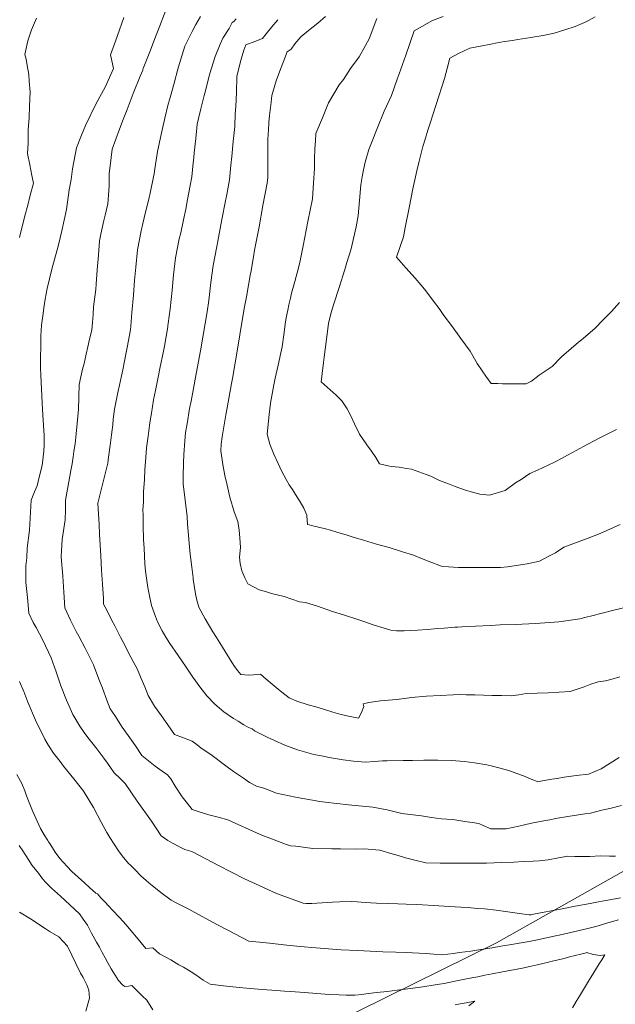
# Model space of a CAD drawing. Header units: inches. Extents: x 11351264 to 11356330, y 6702313 to 6706468.
# Tile 20 of 160: x 11351958 to 11352202, y 6703750 to 6704154. Entities that reach past the tile are written whole.
import ezdxf

# ---------------------------------------------------------------- set-up
doc = ezdxf.new("R2010")
doc.units = ezdxf.units.IN
doc.header["$MEASUREMENT"] = 0
doc.layers.add('Shumate_Contours_clip1', color=7, linetype='Continuous', lineweight=0)
doc.layers.add('Shumate_Parcels_clip1', color=7, linetype='Continuous', lineweight=0)

msp = doc.modelspace()

# ---------------------------------------------------------------- linework, layer by layer
at = {"layer": 'Shumate_Contours_clip1'}
for points, elevation in [([(11352201.74, 6703810.99), (11352199.39, 6703811.09), (11352195.59, 6703811.14), (11352191.3, 6703810.97), (11352187.27, 6703810.96), (11352185.14, 6703810.97), (11352182.31, 6703810.99), (11352178.44, 6703810.32), (11352174.19, 6703809.6), (11352172.95, 6703809.38), (11352170.56, 6703809.21), (11352168.08, 6703809.07), (11352164.06, 6703808.85), (11352160.16, 6703808.65), (11352155.26, 6703808.42), (11352148.86, 6703808.2), (11352144.26, 6703808.21), (11352139.46, 6703808.23), (11352137.17, 6703808.19), (11352132.11, 6703808.22), (11352129.92, 6703808.24), (11352124.11, 6703808.35), (11352119.6, 6703809.35), (11352115.71, 6703810.36), (11352112.68, 6703811.3), (11352109.7, 6703812.19), (11352105.19, 6703813.54), (11352098.79, 6703814.12), (11352095.65, 6703813.98), (11352089.05, 6703814.06), (11352085.47, 6703814.11), (11352077.71, 6703814.24), (11352070.81, 6703815.11), (11352068.5, 6703815.28), (11352066.58, 6703816), (11352056.1, 6703819.93), (11352042.86, 6703825.92), (11352038.92, 6703826.98), (11352035.15, 6703827.99), (11352031.19, 6703829.21), (11352028.32, 6703830.18), (11352025.8, 6703833.25), (11352024.09, 6703835.33), (11352021.32, 6703839.71), (11352019.45, 6703842.68), (11352018.14, 6703844.39), (11352015.95, 6703845.89), (11352013.15, 6703847.99), (11352010.38, 6703850.09), (11352007.68, 6703852.25), (11352005.01, 6703856.22), (11352003.34, 6703858.62), (11351999.55, 6703863.96), (11351996.49, 6703868.67), (11351994.67, 6703871.47), (11351993.29, 6703875.02), (11351991.48, 6703879.87), (11351990.04, 6703883.58), (11351987.82, 6703889.42), (11351984.38, 6703896.28), (11351981.78, 6703901.2), (11351980.76, 6703903.17), (11351978.36, 6703907.73), (11351976.07, 6703912.78), (11351975.6, 6703919.26), (11351975.18, 6703925.74), (11351974.57, 6703933.68), (11351974.74, 6703936.16), (11351974.93, 6703940.74), (11351976.15, 6703948.88), (11351976.3, 6703953), (11351976.27, 6703956.85), (11351977.71, 6703964.45), (11351978.51, 6703969.08), (11351979.02, 6703971.8), (11351979.47, 6703974.73), (11351979.79, 6703976.88), (11351980.32, 6703980.02), (11351980.73, 6703984.14), (11351981.16, 6703988.28), (11351981.68, 6703994.1), (11351981.93, 6704004.27), (11351983.3, 6704010.54), (11351983.92, 6704012.98), (11351984.73, 6704016.71), (11351985.52, 6704019.75), (11351986.2, 6704022.82), (11351987.17, 6704026.51), (11351987.4, 6704029.72), (11351987.63, 6704032.93), (11351987.87, 6704036.14), (11351988.01, 6704038.17), (11351988.75, 6704043.29), (11351988.89, 6704045.36), (11351989.35, 6704051.3), (11351989.79, 6704057.25), (11351990.28, 6704063.19), (11351990.82, 6704065.92), (11351991.46, 6704068.99), (11351992.04, 6704071.54), (11351992.61, 6704073.7), (11351993.68, 6704078.34), (11351994.23, 6704085.52), (11351994.24, 6704090.68), (11351995, 6704097.38), (11351995.49, 6704100.67), (11351998.48, 6704108.9), (11352000, 6704112.83), (11352001.6, 6704117.04), (11352004.13, 6704123.51), (11352006.91, 6704130.6), (11352008.01, 6704133.04), (11352008.01, 6704133.17), (11352008.23, 6704133.8), (11352011.11, 6704141.35), (11352012.94, 6704146.09), (11352014.26, 6704149.54), (11352017.4, 6704157.73)], 1416), ([(11351957.49, 6704064.56), (11351959.53, 6704072.93), (11351960.96, 6704078.27), (11351961.73, 6704081.33), (11351963.26, 6704086.84), (11351962.57, 6704089.95), (11351961.67, 6704094.32), (11351960.76, 6704098.94), (11351960.99, 6704103.21), (11351961.04, 6704108.67), (11351961.44, 6704113.77), (11351961.5, 6704118.39), (11351961.83, 6704124.22), (11351961.39, 6704128.54), (11351961.26, 6704131.31), (11351960.61, 6704135.03), (11351960.19, 6704137.54), (11351959.65, 6704139.48), (11351960.86, 6704145.07), (11351962.32, 6704149.63), (11351964.47, 6704154.4)], 1412), ([(11352203.84, 6703794.01), (11352201.64, 6703793.62), (11352197.9, 6703792.92), (11352194.82, 6703792.34), (11352191.4, 6703791.69), (11352185.34, 6703790.54), (11352179.28, 6703789.38), (11352173.22, 6703788.22), (11352168.25, 6703787.27), (11352167.42, 6703787.12), (11352167.11, 6703787.06), (11352166.48, 6703786.96), (11352162.42, 6703787.6), (11352157.66, 6703788.27), (11352152.89, 6703788.92), (11352148.12, 6703789.47), (11352145.37, 6703789.68), (11352140.94, 6703790.02), (11352138.34, 6703790.17), (11352133.76, 6703790.49), (11352127.15, 6703790.86), (11352122.66, 6703791.12), (11352120.17, 6703791.27), (11352116, 6703791.4), (11352112.63, 6703791.53), (11352103.78, 6703791.78), (11352099.13, 6703792.06), (11352095.94, 6703792.3), (11352093.55, 6703792.46), (11352088.71, 6703792.3), (11352085.76, 6703792.14), (11352079.33, 6703791.78), (11352077.28, 6703791.67), (11352075.03, 6703791.63), (11352073.76, 6703791.73), (11352062.81, 6703795.73), (11352054.19, 6703799.71), (11352049.68, 6703801.79), (11352039.07, 6703807.26), (11352036.76, 6703808.42), (11352028.09, 6703813), (11352025.3, 6703813.76), (11352023.05, 6703814.9), (11352020.17, 6703816.42), (11352018.31, 6703817.45), (11352015.55, 6703819.35), (11352013.46, 6703822.48), (11352011.55, 6703825.36), (11352005.74, 6703833.57), (11352000.84, 6703840.88), (11351998.73, 6703842.83), (11351996.33, 6703845.17), (11351994.81, 6703847.42), (11351993.61, 6703849.11), (11351992.06, 6703851.22), (11351988.77, 6703855.53), (11351985.42, 6703859.74), (11351983.95, 6703861.71), (11351982.26, 6703864.28), (11351979.36, 6703869.07), (11351979.33, 6703869.13), (11351976.7, 6703874.95), (11351974.47, 6703880.79), (11351972.51, 6703886.58), (11351970.49, 6703892.38), (11351967.05, 6703899.56), (11351964.33, 6703904.77), (11351963.06, 6703906.82), (11351961.3, 6703910.59), (11351960.7, 6703917.05), (11351960.09, 6703923.24), (11351960.1, 6703930.04), (11351960.47, 6703933.23), (11351960.67, 6703937.25), (11351961.51, 6703944.69), (11351962.31, 6703956.87), (11351963.59, 6703960.32), (11351964.73, 6703962.76), (11351965.55, 6703966.39), (11351966.75, 6703971.11), (11351967.46, 6703977.01), (11351967.61, 6703979.56), (11351967.64, 6703983.48), (11351967.03, 6703991.72), (11351966.74, 6703996.73), (11351966.25, 6704008.16), (11351966.08, 6704011.19), (11351966.2, 6704024.2), (11351966.44, 6704028.59), (11351967.17, 6704033.45), (11351967.44, 6704035.76), (11351968.05, 6704039.32), (11351968.82, 6704043.63), (11351970.73, 6704051.62), (11351972.89, 6704059.43), (11351973.73, 6704062.59), (11351974.82, 6704067.27), (11351976.68, 6704075.95), (11351977.85, 6704084.1), (11351978.59, 6704088.29), (11351979.16, 6704092.62), (11351980.79, 6704101.22), (11351982.89, 6704106.52), (11351984.49, 6704110.49), (11351988.72, 6704119.21), (11351992.68, 6704126.39), (11351996.02, 6704133.83), (11351995.31, 6704136.93), (11351994.72, 6704139.41), (11351996.78, 6704145.04), (11351997.58, 6704147.36), (11352000.23, 6704154.73)], 1414), ([(11352204.22, 6703831.86), (11352199.53, 6703830.63), (11352196.15, 6703829.86), (11352191.62, 6703828.69), (11352189.3, 6703828.37), (11352186.61, 6703827.98), (11352182.29, 6703827.33), (11352177.27, 6703826.43), (11352174.83, 6703825.99), (11352172.47, 6703825.56), (11352167.33, 6703824.54), (11352164.55, 6703823.92), (11352162.21, 6703823.4), (11352157.02, 6703822.3), (11352152.77, 6703822.31), (11352150.72, 6703822.31), (11352147.62, 6703823.65), (11352145.81, 6703824.47), (11352143.06, 6703824.79), (11352140, 6703825.27), (11352135.1, 6703826.02), (11352132.66, 6703826.23), (11352130.54, 6703826.35), (11352126.35, 6703826.86), (11352122.27, 6703827.52), (11352114.22, 6703828.58), (11352108.15, 6703830.06), (11352102.32, 6703831.18), (11352092.4, 6703832.09), (11352082.74, 6703833.18), (11352080.54, 6703833.5), (11352070.63, 6703835.28), (11352062.82, 6703836.93), (11352057.64, 6703838.86), (11352054.56, 6703839.7), (11352051.82, 6703841.21), (11352049.31, 6703842.98), (11352045.17, 6703845.68), (11352041.99, 6703848.07), (11352035.85, 6703852.71), (11352032.01, 6703855.36), (11352030.28, 6703856.65), (11352028.19, 6703858.2), (11352024.7, 6703859.56), (11352020.99, 6703860.92), (11352018.23, 6703864.83), (11352015.72, 6703868.54), (11352012.86, 6703872.54), (11352010.19, 6703876.94), (11352008.78, 6703880.39), (11352007.39, 6703883.86), (11352005.9, 6703887.6), (11352003.11, 6703892.58), (11351999.81, 6703898.95), (11351998.87, 6703900.76), (11351996.54, 6703905.36), (11351995.38, 6703907.56), (11351993.3, 6703911.83), (11351991.96, 6703914.37), (11351991.89, 6703916.63), (11351991.51, 6703922.44), (11351991.15, 6703928.24), (11351990.77, 6703934.05), (11351990.3, 6703943.04), (11351990.07, 6703947.11), (11351989.82, 6703951.17), (11351989.55, 6703955.63), (11351991.04, 6703961.63), (11351992.35, 6703966.68), (11351993.63, 6703972.01), (11351993.91, 6703974.47), (11351994.79, 6703980.41), (11351995.22, 6703983.64), (11351995.68, 6703987.78), (11351995.93, 6703990.17), (11351996.4, 6703994.2), (11351997.14, 6703997.65), (11351997.82, 6704001.04), (11351998.48, 6704003.99), (11351999.29, 6704007.87), (11351999.84, 6704010.3), (11352001.1, 6704016.72), (11352001.62, 6704019.47), (11352002.97, 6704026.7), (11352003.25, 6704029.93), (11352003.57, 6704033.79), (11352004.18, 6704040.92), (11352004.61, 6704046.94), (11352005.09, 6704052.45), (11352005.85, 6704059.44), (11352007.34, 6704067.23), (11352008.07, 6704070.26), (11352009.15, 6704074.96), (11352010.33, 6704079.73), (11352010.97, 6704082.68), (11352012.43, 6704089.38), (11352012.67, 6704090.63), (11352012.89, 6704092.68), (11352014.08, 6704099.78), (11352015.5, 6704106.69), (11352016.04, 6704109.24), (11352017.1, 6704113.44), (11352018.31, 6704118.58), (11352019.22, 6704121.85), (11352020.91, 6704127.78), (11352022.41, 6704133.54), (11352023.06, 6704135.81), (11352025.27, 6704142.96), (11352028.32, 6704148.97), (11352029.71, 6704151.84), (11352031.63, 6704155.14)], 1418), ([(11352203.31, 6703851.46), (11352195.92, 6703846.79), (11352190.74, 6703844.72), (11352185.72, 6703844.07), (11352180.71, 6703843.39), (11352177.9, 6703842.91), (11352175.71, 6703842.58), (11352171, 6703841.74), (11352170.73, 6703841.69), (11352169.94, 6703841.55), (11352169.41, 6703841.77), (11352167.93, 6703842.35), (11352164.12, 6703843.99), (11352161.3, 6703844.96), (11352158.03, 6703846.16), (11352151.4, 6703847.98), (11352149.01, 6703848.41), (11352144.06, 6703849.34), (11352139.87, 6703849.83), (11352134.59, 6703850.25), (11352128.97, 6703850.38), (11352123.27, 6703850.45), (11352118.57, 6703850.28), (11352114.72, 6703850.26), (11352108.26, 6703850.12), (11352106.22, 6703850.17), (11352103.03, 6703849.83), (11352099.33, 6703849.58), (11352094.38, 6703849.95), (11352090.13, 6703850.5), (11352084.37, 6703851.43), (11352081.29, 6703852.11), (11352078.18, 6703852.73), (11352071.46, 6703854.66), (11352066.2, 6703856.58), (11352061.95, 6703858.45), (11352059.03, 6703859.75), (11352053.85, 6703862.46), (11352052.82, 6703863.16), (11352051.38, 6703863.77), (11352049.41, 6703864.92), (11352047.1, 6703866.32), (11352045.26, 6703867.47), (11352041.3, 6703870.24), (11352037.6, 6703873.3), (11352034.32, 6703876.69), (11352031.33, 6703880.42), (11352028.53, 6703884.36), (11352025.84, 6703888.43), (11352022.49, 6703893.32), (11352019.16, 6703898.23), (11352017.46, 6703900.85), (11352015.98, 6703903.39), (11352014.1, 6703907.1), (11352013.24, 6703909.28), (11352011.55, 6703913.7), (11352010.79, 6703917.68), (11352010.04, 6703921.19), (11352009.17, 6703927.88), (11352008.86, 6703930.81), (11352008.51, 6703937.3), (11352008.36, 6703940.74), (11352008.22, 6703946.42), (11352008.12, 6703950.77), (11352008.04, 6703952.92), (11352008.33, 6703956.13), (11352008.32, 6703960.35), (11352008.66, 6703965.43), (11352008.8, 6703969.31), (11352009.28, 6703974.41), (11352009.59, 6703978.35), (11352010.2, 6703983.08), (11352010.73, 6703987.48), (11352010.97, 6703989.43), (11352011.52, 6703992.51), (11352012.46, 6703998.02), (11352013.19, 6704001.85), (11352014.44, 6704008.01), (11352015.03, 6704010.92), (11352016.49, 6704018.01), (11352016.86, 6704020.02), (11352018.28, 6704027.98), (11352018.34, 6704028.45), (11352018.43, 6704029.27), (11352019.2, 6704035.26), (11352020.12, 6704042.95), (11352020.66, 6704049.25), (11352021.45, 6704056.24), (11352022.97, 6704064.02), (11352023.55, 6704066.5), (11352024.65, 6704071.77), (11352025.6, 6704076.19), (11352026.35, 6704080.15), (11352027.43, 6704085.79), (11352028.1, 6704089.36), (11352028.7, 6704095.19), (11352028.91, 6704097.22), (11352029.12, 6704099.25), (11352029.72, 6704105.08), (11352030.36, 6704110.94), (11352030.89, 6704113.34), (11352031.87, 6704117.21), (11352033.18, 6704122.66), (11352033.73, 6704124.69), (11352035.24, 6704130.73), (11352036.23, 6704133.9), (11352037.62, 6704138.67), (11352039.8, 6704143.73), (11352040.87, 6704146.23), (11352043.4, 6704150.2), (11352044.66, 6704152.68), (11352045.3, 6704153.07), (11352046.23, 6704154.18)], 1420), ([(11352203.52, 6703884.52), (11352199.91, 6703883.44), (11352197.68, 6703882.96), (11352194.68, 6703882.43), (11352191.72, 6703881.46), (11352188.95, 6703880.49), (11352183.18, 6703878.49), (11352174.24, 6703878.02), (11352165.14, 6703877.69), (11352162.23, 6703877.21), (11352159.07, 6703876.77), (11352155.03, 6703876.86), (11352151.24, 6703876.92), (11352144.12, 6703877.09), (11352140.65, 6703877.16), (11352138.28, 6703877.24), (11352135.32, 6703877.15), (11352129.94, 6703876.93), (11352124.38, 6703876.6), (11352118.12, 6703876.12), (11352115.27, 6703875.72), (11352112.01, 6703875.29), (11352108.72, 6703874.98), (11352105.45, 6703874.68), (11352100.71, 6703873.99), (11352099.63, 6703873.73), (11352098.4, 6703873.52), (11352098.59, 6703872.39), (11352097.61, 6703869.98), (11352096.4, 6703867.57), (11352091.61, 6703868.5), (11352088.79, 6703869.19), (11352085.88, 6703870.03), (11352082.12, 6703871.27), (11352078.95, 6703872.2), (11352075.78, 6703873.12), (11352071.16, 6703874.53), (11352067.97, 6703875.96), (11352065.02, 6703878.31), (11352062.68, 6703880.22), (11352058.6, 6703883.53), (11352056.31, 6703885.59), (11352055.26, 6703885.53), (11352051.43, 6703885.27), (11352048.18, 6703885.43), (11352046.8, 6703887.07), (11352045.3, 6703889.23), (11352041.79, 6703894.94), (11352039.61, 6703898.46), (11352038.23, 6703900.65), (11352036.73, 6703903), (11352033.53, 6703908.35), (11352031.02, 6703913.04), (11352030.13, 6703915.99), (11352029.65, 6703918.5), (11352029.01, 6703921.89), (11352028.7, 6703924.49), (11352028.64, 6703924.87), (11352028.61, 6703925.16), (11352028.06, 6703929.51), (11352027.46, 6703934.74), (11352027.01, 6703939.24), (11352026.6, 6703944.04), (11352026.4, 6703947.15), (11352026.24, 6703950.26), (11352025.39, 6703956.94), (11352024.57, 6703963.59), (11352024.59, 6703966.58), (11352024.71, 6703972.17), (11352024.86, 6703975.68), (11352025.24, 6703981.1), (11352025.57, 6703984.65), (11352026.17, 6703988.25), (11352027.17, 6703994.47), (11352027.79, 6703997.45), (11352029.06, 6704004.2), (11352029.51, 6704006.43), (11352031.72, 6704018.11), (11352033.63, 6704029.27), (11352034.39, 6704034.14), (11352035.06, 6704038.71), (11352035.95, 6704046.11), (11352036.88, 6704053.07), (11352038.34, 6704060.86), (11352038.79, 6704062.98), (11352040.05, 6704069.68), (11352040.6, 6704072.59), (11352041.79, 6704078.89), (11352042.41, 6704082.21), (11352043.51, 6704088.1), (11352044.14, 6704094.23), (11352044.49, 6704097.69), (11352045.1, 6704103.82), (11352045.72, 6704110.03), (11352045.9, 6704115.02), (11352046.12, 6704118.27), (11352046.41, 6704123.88), (11352046.61, 6704130.52), (11352048.1, 6704136.63), (11352049.44, 6704141.24), (11352050.25, 6704143.46), (11352054.01, 6704144.8), (11352057.08, 6704146.04), (11352058.61, 6704148), (11352060.96, 6704150.89), (11352063.37, 6704153.78)], 1422), ([(11352206.88, 6703913.17), (11352200.6, 6703911.65), (11352192.05, 6703909.56), (11352189.81, 6703908.92), (11352187.2, 6703908.35), (11352178.61, 6703907.01), (11352168.98, 6703906.35), (11352160.85, 6703906.03), (11352154.59, 6703905.77), (11352150.55, 6703905.57), (11352144.48, 6703905.31), (11352138.82, 6703905.06), (11352137.14, 6703904.92), (11352135.93, 6703904.85), (11352131.63, 6703904.52), (11352128.98, 6703904.3), (11352124.59, 6703903.97), (11352120.64, 6703903.69), (11352115.18, 6703903.41), (11352114.17, 6703903.36), (11352112.02, 6703903.42), (11352109.64, 6703903.66), (11352106.93, 6703904.43), (11352102.42, 6703905.89), (11352099.05, 6703907.08), (11352096.13, 6703908.01), (11352090.32, 6703909.89), (11352085.72, 6703911.36), (11352079.69, 6703913.43), (11352074.74, 6703914.93), (11352072.28, 6703915.23), (11352065.98, 6703917.43), (11352060.84, 6703918.68), (11352058.3, 6703919.5), (11352055.66, 6703920.24), (11352051.07, 6703922.63), (11352049.83, 6703925.05), (11352048.55, 6703927.99), (11352047.96, 6703931.02), (11352047.62, 6703933.62), (11352048.09, 6703937.53), (11352047.74, 6703941.51), (11352047.46, 6703944.64), (11352047.02, 6703948.24), (11352045.46, 6703952.18), (11352043.74, 6703958.17), (11352042.57, 6703963.07), (11352041.61, 6703967.09), (11352040.88, 6703971.56), (11352039.97, 6703977.13), (11352040.14, 6703979.87), (11352040.56, 6703982.87), (11352042.11, 6703991.86), (11352042.66, 6703994.76), (11352044.37, 6704004.76), (11352044.73, 6704006.74), (11352046.78, 6704018.76), (11352048.79, 6704030.54), (11352049.74, 6704036.11), (11352050.48, 6704040.28), (11352051.31, 6704045.01), (11352052.16, 6704049.81), (11352052.25, 6704050.13), (11352053.35, 6704056.56), (11352053.86, 6704059.31), (11352055.66, 6704068.95), (11352057.27, 6704077.62), (11352058.99, 6704086.84), (11352059.23, 6704089.08), (11352059.23, 6704092.1), (11352059.24, 6704096.33), (11352059.24, 6704098.47), (11352059.24, 6704100.57), (11352059.27, 6704104.78), (11352059.57, 6704108.69), (11352059.75, 6704111.59), (11352059.93, 6704114.49), (11352060.66, 6704119.98), (11352060.86, 6704122.69), (11352062.06, 6704126.35), (11352062.7, 6704128.69), (11352064.49, 6704133.48), (11352065.7, 6704136.62), (11352067.23, 6704140.63), (11352068.79, 6704141.76), (11352070.34, 6704143.87), (11352072.8, 6704146.74), (11352075.96, 6704149.37), (11352079.74, 6704152.33), (11352082.85, 6704155.13)], 1424), ([(11352203.78, 6703946.93), (11352195.46, 6703943.29), (11352190.55, 6703941.37), (11352180.67, 6703937.65), (11352177.24, 6703935.39), (11352174.22, 6703933.9), (11352170.63, 6703931.86), (11352165.64, 6703930.88), (11352157.52, 6703929.63), (11352154.66, 6703929.39), (11352147.82, 6703929.28), (11352144.08, 6703929.29), (11352141.86, 6703929.28), (11352137.38, 6703929.27), (11352133.33, 6703929.61), (11352130.44, 6703929.89), (11352125.37, 6703931.73), (11352122.94, 6703932.72), (11352118.94, 6703934.4), (11352114.52, 6703935.77), (11352109.04, 6703937.51), (11352103.77, 6703938.95), (11352098.46, 6703940.46), (11352094.31, 6703941.74), (11352091.82, 6703942.54), (11352087.6, 6703943.83), (11352085.01, 6703944.63), (11352082.85, 6703945.23), (11352080.11, 6703945.9), (11352077.12, 6703946.57), (11352076.22, 6703946.77), (11352075.54, 6703946.94), (11352075.3, 6703950.51), (11352075.24, 6703950.77), (11352074.04, 6703953.6), (11352072.54, 6703956.19), (11352070.66, 6703959.3), (11352069.33, 6703961.26), (11352068.08, 6703963.17), (11352066.79, 6703965.32), (11352065.83, 6703967.17), (11352064.85, 6703968.9), (11352063.49, 6703971.88), (11352061.75, 6703975.83), (11352060.07, 6703979.8), (11352059, 6703983.93), (11352059.77, 6703991.96), (11352060.33, 6703996.68), (11352061.72, 6704004.22), (11352062.26, 6704006.97), (11352063.54, 6704012.23), (11352064.61, 6704017.27), (11352065.15, 6704019.73), (11352065.79, 6704024.62), (11352066.51, 6704029.94), (11352066.95, 6704032.26), (11352067.5, 6704034.8), (11352067.93, 6704036.99), (11352068.53, 6704039.65), (11352068.94, 6704041.7), (11352070.37, 6704046.56), (11352071.78, 6704052.14), (11352072.58, 6704054.91), (11352073.89, 6704061.76), (11352074.35, 6704063.97), (11352075.72, 6704071.09), (11352077.54, 6704080.42), (11352077.94, 6704086.8), (11352078.42, 6704092.87), (11352078.45, 6704096.86), (11352078.56, 6704100.67), (11352078.82, 6704104.14), (11352079.01, 6704107.1), (11352081.7, 6704113.54), (11352084.19, 6704119.75), (11352088.46, 6704127.13), (11352090.33, 6704129.33), (11352093.22, 6704133.72), (11352096.73, 6704138.52), (11352099.28, 6704143.2), (11352100.86, 6704145.97), (11352103.94, 6704154.3)], 1426), ([(11352202.26, 6703985.84), (11352198.43, 6703983.97), (11352195.42, 6703982.45), (11352190.51, 6703979.85), (11352188.74, 6703978.91), (11352184.22, 6703976.48), (11352182.14, 6703975.33), (11352179.96, 6703974.16), (11352176.74, 6703972.5), (11352169.82, 6703969.26), (11352166.68, 6703967.85), (11352163.13, 6703965.38), (11352160.84, 6703963.98), (11352156.64, 6703960.91), (11352150.2, 6703958.95), (11352146.25, 6703959.33), (11352143.61, 6703960.04), (11352139.91, 6703961.13), (11352136.05, 6703962.46), (11352133.32, 6703963.55), (11352129.71, 6703964.98), (11352126.08, 6703966.7), (11352124.14, 6703967.42), (11352118.16, 6703969.65), (11352116.06, 6703969.95), (11352113.17, 6703970.38), (11352109.78, 6703970.74), (11352108.58, 6703970.92), (11352105.02, 6703971.87), (11352103.51, 6703974.36), (11352101.77, 6703976.94), (11352099.92, 6703979.56), (11352098.12, 6703982.16), (11352096.91, 6703983.98), (11352094.77, 6703988.16), (11352093.3, 6703991.42), (11352091.78, 6703994.38), (11352089.6, 6703997.64), (11352087.32, 6703999.93), (11352084.85, 6704002.12), (11352081.13, 6704005.39), (11352081.56, 6704008.78), (11352082.15, 6704013.37), (11352082.43, 6704015.54), (11352082.83, 6704018.69), (11352083.48, 6704024.01), (11352084.12, 6704029.33), (11352085.22, 6704033.85), (11352086.35, 6704037.32), (11352088.52, 6704044.06), (11352090.9, 6704051.39), (11352091.73, 6704054.31), (11352093.47, 6704059.83), (11352094.36, 6704064.12), (11352095.43, 6704068.93), (11352096.36, 6704073.38), (11352096.87, 6704079.72), (11352097.41, 6704086.06), (11352097.93, 6704089.43), (11352098.45, 6704092.2), (11352099.23, 6704095.45), (11352100.71, 6704100.59), (11352101.79, 6704103.3), (11352104.11, 6704109.24), (11352106.92, 6704116.26), (11352109.93, 6704122.78), (11352112.33, 6704129.36), (11352113.17, 6704131.58), (11352115.85, 6704139.28), (11352119.27, 6704149.23), (11352126.75, 6704153.42), (11352131.11, 6704155.12)], 1428), ([(11352203.38, 6704037.95), (11352200.16, 6704034.16), (11352196.79, 6704030.76), (11352193.51, 6704027.41), (11352188.58, 6704023.22), (11352186.67, 6704021.62), (11352183.67, 6704019.02), (11352179.66, 6704015.64), (11352175.79, 6704011.65), (11352170.48, 6704008.18), (11352167.43, 6704005.72), (11352165.2, 6704004.52), (11352159.75, 6704004.59), (11352155.54, 6704004.58), (11352153.5, 6704004.68), (11352150.85, 6704004.77), (11352148.62, 6704007.78), (11352147.08, 6704009.97), (11352145.12, 6704012.88), (11352142.22, 6704017.93), (11352138.4, 6704023.21), (11352134.52, 6704028.45), (11352131.49, 6704032.56), (11352129.48, 6704035.41), (11352127.19, 6704038.49), (11352126.53, 6704039.38), (11352123.48, 6704043.4), (11352122.02, 6704045.15), (11352119.73, 6704047.86), (11352115.84, 6704052.09), (11352112.08, 6704056.53), (11352114.91, 6704064.87), (11352115.23, 6704066.33), (11352115.6, 6704068.6), (11352117.24, 6704076.74), (11352118.76, 6704084.53), (11352120.34, 6704091.91), (11352121.28, 6704095.82), (11352122.86, 6704101.78), (11352123.87, 6704105.26), (11352124.88, 6704108.53), (11352125.82, 6704111.32), (11352128.34, 6704118.97), (11352131.76, 6704129.65), (11352132.81, 6704133.84), (11352133.93, 6704138.08), (11352137.49, 6704139.91), (11352142.11, 6704142.16), (11352146.49, 6704143), (11352150.73, 6704143.8), (11352153.3, 6704144.26), (11352156.33, 6704144.78), (11352159.59, 6704145.25), (11352161.72, 6704145.61), (11352167.12, 6704146.46), (11352172.18, 6704147.28), (11352176.64, 6704148.28), (11352181.09, 6704149.56), (11352185.23, 6704151.03), (11352189.1, 6704152.65), (11352191.05, 6704153.65), (11352193.5, 6704154.9)], 1430), ([(11352202.97, 6703784.96), (11352198.7, 6703783.76), (11352196.47, 6703783.04), (11352193.81, 6703782.21), (11352190.45, 6703781.37), (11352186.96, 6703780.55), (11352184.04, 6703779.89), (11352178.69, 6703778.69), (11352177.25, 6703778.36), (11352176.17, 6703778.11), (11352172.85, 6703777.41), (11352169.79, 6703776.77), (11352166.37, 6703776.13), (11352163.2, 6703775.55), (11352158.32, 6703774.74), (11352154.78, 6703774.14), (11352151.24, 6703773.53), (11352146.6, 6703772.75), (11352142.45, 6703772.14), (11352137.9, 6703771.54), (11352135.43, 6703771.18), (11352133.04, 6703770.86), (11352131, 6703770.6), (11352127.29, 6703770.93), (11352124.04, 6703771.2), (11352118.6, 6703771.48), (11352115.94, 6703771.6), (11352111.76, 6703771.74), (11352106.46, 6703771.92), (11352101.19, 6703772.1), (11352095.97, 6703772.34), (11352089.31, 6703772.71), (11352087.59, 6703772.8), (11352078.91, 6703773.49), (11352072.55, 6703774.1), (11352067.09, 6703774.63), (11352059.98, 6703775.38), (11352055.81, 6703775.8), (11352051.53, 6703776.24), (11352042.87, 6703780.69), (11352038.42, 6703783.1), (11352034.16, 6703785.41), (11352032.09, 6703786.49), (11352026.89, 6703789.28), (11352021.48, 6703792.02), (11352019.58, 6703793.02), (11352015.42, 6703796.2), (11352013.19, 6703797.9), (11352011.28, 6703799.43), (11352009.39, 6703801.1), (11352007.25, 6703803), (11352004.82, 6703805.42), (11352003.24, 6703807.07), (11352002.86, 6703807.47), (11352002.13, 6703808.1), (11351999.61, 6703811.25), (11351998.09, 6703813.19), (11351994.5, 6703818.67), (11351993.24, 6703820.81), (11351990.99, 6703824.93), (11351987.84, 6703830.93), (11351983.92, 6703837.33), (11351983.88, 6703837.38), (11351983.79, 6703837.55), (11351979.77, 6703842.69), (11351975.57, 6703847.92), (11351974.09, 6703849.91), (11351971.42, 6703853.2), (11351969.42, 6703856.43), (11351967.8, 6703858.94), (11351964.02, 6703866.84), (11351960.92, 6703874.1), (11351959.27, 6703878.51), (11351957.41, 6703882.68)], 1412), ([(11352184.24, 6703748.96), (11352185.67, 6703751.45), (11352186.99, 6703753.68), (11352188.27, 6703755.81), (11352189.47, 6703757.77), (11352190.73, 6703759.81), (11352192.94, 6703763.4), (11352195.11, 6703766.91), (11352196.14, 6703768.55), (11352197.45, 6703770.69), (11352195.56, 6703770.41), (11352192.61, 6703770.77), (11352190.06, 6703771.54), (11352189.82, 6703771.47), (11352189.76, 6703771.46), (11352187.54, 6703770.9), (11352185.27, 6703770.32), (11352183.01, 6703769.76), (11352180.74, 6703769.19), (11352177.78, 6703768.46), (11352175.78, 6703767.97), (11352173.77, 6703767.48), (11352169.72, 6703766.57), (11352167.19, 6703765.98), (11352163.64, 6703765.15), (11352161.55, 6703764.79), (11352159.21, 6703764.37), (11352155.45, 6703763.63), (11352151.18, 6703762.79), (11352148.24, 6703762.23), (11352145.36, 6703761.67), (11352142.9, 6703761.19), (11352139.32, 6703760.47), (11352137.26, 6703760.05), (11352131.63, 6703758.9), (11352128.75, 6703758.46), (11352127.87, 6703758.33), (11352122.84, 6703757.58), (11352119.77, 6703757.14), (11352116.72, 6703756.71), (11352112.28, 6703756.17), (11352108.17, 6703755.67), (11352103.99, 6703755.2), (11352100.42, 6703754.76), (11352097.82, 6703754.44), (11352094.9, 6703754.07), (11352091.44, 6703754.17), (11352088.48, 6703754.25), (11352084.4, 6703754.42), (11352074.28, 6703755.18), (11352068.58, 6703755.55), (11352066.06, 6703755.75), (11352062.77, 6703755.97), (11352056.93, 6703756.44), (11352052.02, 6703756.85), (11352047.54, 6703757.24), (11352041.08, 6703757.92), (11352035.58, 6703758.62), (11352032.76, 6703760.28), (11352029.74, 6703762.4), (11352027.83, 6703763.6), (11352024.69, 6703765.58), (11352022.85, 6703766.57), (11352019.44, 6703768.64), (11352014.84, 6703771.09), (11352012.14, 6703773.43), (11352009.23, 6703773.25), (11352005.41, 6703777.85), (11352003.09, 6703780.57), (11352001.24, 6703782.98), (11351998.46, 6703785.9), (11351995.64, 6703788.96), (11351994.04, 6703790.61), (11351992.45, 6703792.28), (11351990.87, 6703793.98), (11351989.41, 6703795.56), (11351988.76, 6703795.94), (11351986.21, 6703798.21), (11351984.09, 6703800.09), (11351981.46, 6703802.44), (11351978.86, 6703804.79), (11351977.01, 6703806.82), (11351975.51, 6703808.45), (11351974.01, 6703810.08), (11351972.15, 6703812.73), (11351969.86, 6703816.19), (11351969.37, 6703816.96), (11351969.05, 6703817.42), (11351967.51, 6703819.8), (11351966.01, 6703822.38), (11351962.84, 6703829.68), (11351960.35, 6703835.81), (11351959.59, 6703837.84), (11351958.36, 6703840.89), (11351956.39, 6703844.58)], 1410), ([(11352012.1, 6703748.12), (11352009.6, 6703752.01), (11352007.93, 6703753.63), (11352005.27, 6703756.29), (11352003.5, 6703758.07), (11352002.16, 6703757.74), (11352000.64, 6703757.65), (11352000.28, 6703757.86), (11351999.72, 6703758.36), (11351998.04, 6703760.05), (11351996.67, 6703762.34), (11351995.02, 6703764.95), (11351993.7, 6703767.35), (11351992.64, 6703769.36), (11351991.42, 6703771.62), (11351990.21, 6703773.76), (11351989.07, 6703775.76), (11351987.04, 6703779.46), (11351985.31, 6703782.83), (11351983.63, 6703785.21), (11351982.03, 6703787.42), (11351978.14, 6703791.06), (11351976.19, 6703792.85), (11351974.21, 6703794.66), (11351970.63, 6703797.95), (11351968.03, 6703800.6), (11351966.68, 6703802.15), (11351965.19, 6703804.09), (11351962.65, 6703807.24), (11351960.97, 6703809.8), (11351958.77, 6703813.29), (11351957.38, 6703815.47)], 1408), ([(11351984.69, 6703747.48), (11351986.13, 6703752.86), (11351985.94, 6703756.13), (11351985.12, 6703758.36), (11351983.51, 6703761.34), (11351982.43, 6703763.17), (11351980.5, 6703767.05), (11351978.86, 6703770.48), (11351977.11, 6703774.12), (11351973.55, 6703778), (11351970.06, 6703780.09), (11351968.05, 6703781.37), (11351961.94, 6703785.36), (11351957.44, 6703788.15)], 1406), ([(11352141.74, 6703749.72), (11352144.17, 6703751.58), (11352140.61, 6703750.95), (11352138.19, 6703750.52), (11352136.11, 6703750.12)], 1408)]:
    msp.add_lwpolyline(points, dxfattribs=dict(at, elevation=elevation))
at = {"layer": 'Shumate_Parcels_clip1'}
msp.add_lwpolyline([(11352075.68, 6704553.81), (11352325, 6703959.5), (11352324.75, 6703958.82), (11352285, 6703850), (11352153, 6703775.5), (11351539, 6703472.5), (11351560.69, 6703393.93), (11351517.68, 6703371.56), (11351468.97, 6703346.71), (11351420.38, 6703322.41), (11351370.7, 6703298.56), (11351322.3, 6703275.35), (11351282.15, 6703257.73), (11351264.41, 6703250.15), (11351264.41, 6705530.13)], dxfattribs=at)

doc.saveas('drawing.dxf')
